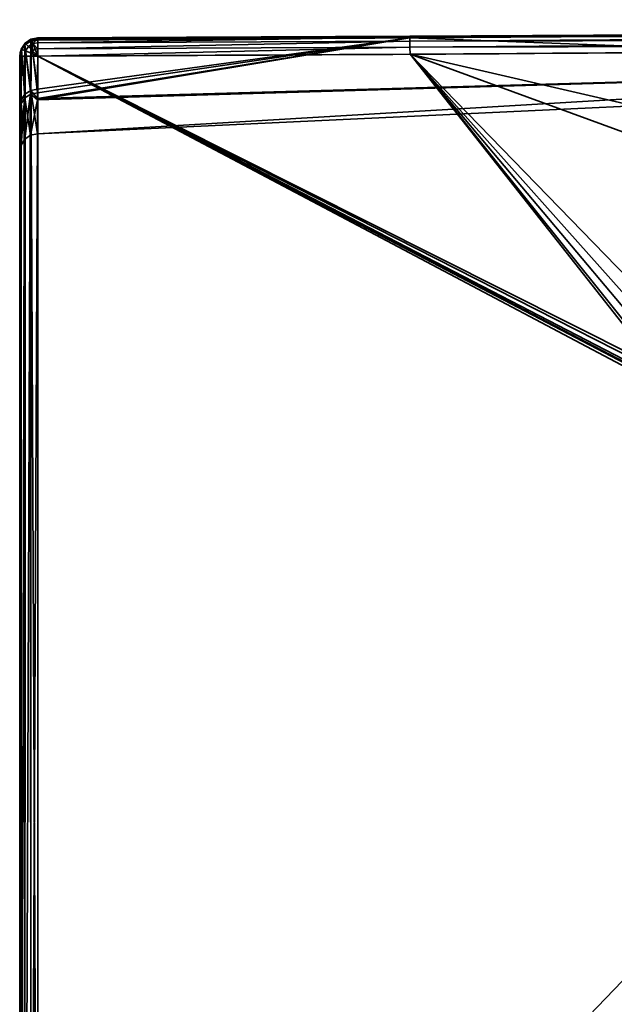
# Model space of a CAD drawing. Header units: millimetres. Extents: x -320 to 8070, y -96 to 57.
# Tile 10 of 111: x -275 to -259, y 27 to 54. Entities that reach past the tile are written whole.
import ezdxf

# ---------------------------------------------------------------- set-up
doc = ezdxf.new("R2010")
doc.units = ezdxf.units.MM
doc.layers.add('151', color=7, linetype='Continuous', true_color=0xffffff)

# ---------------------------------------------------------------- blocks, each defined once
blk = doc.blocks.new('UG_SURFACE_006')
at = {"layer": '151', "color": 251, "linetype": 'Continuous', "lineweight": 35}
for points in [[(-243.445, 53.789, 1114.372), (-264.26, 53.697, 1114.481), (-212.001, 53.976, 1114.655)], [(-212.001, 53.904, 1114.794), (-212.001, 53.976, 1114.655), (-264.26, 53.697, 1114.481)], [(-212.001, 53.976, 1093.346), (-264.26, 53.697, 1093.519), (-243.445, 53.789, 1093.628)], [(-264.259, 53.664, 1093.322), (-264.26, 53.697, 1093.519), (-212.001, 53.976, 1093.346)], [(-264.26, 53.697, 1114.481), (-264.259, 53.664, 1114.678), (-212.001, 53.904, 1114.794)], [(-212.001, 53.976, 1093.346), (-212.001, 53.904, 1093.206), (-264.259, 53.664, 1093.322)], [(-212.001, 53.794, 1114.905), (-212.001, 53.904, 1114.794), (-264.259, 53.664, 1114.678)], [(-212.001, 53.904, 1093.206), (-212.001, 53.794, 1093.096), (-264.259, 53.557, 1093.153)], [(-264.259, 53.557, 1093.153), (-264.259, 53.664, 1093.322), (-212.001, 53.904, 1093.206)], [(-274.853, 53.498, 1114.455), (-274.692, 53.606, 1114.455), (-274.692, 53.553, 1114.282)], [(-274.836, 53.481, 1114.66), (-274.682, 53.583, 1114.66), (-274.692, 53.606, 1114.455), (-274.853, 53.498, 1114.455)], [(-274.692, 53.553, 1093.718), (-274.692, 53.606, 1093.544), (-274.853, 53.498, 1093.544)], [(-274.853, 53.498, 1093.544), (-274.692, 53.606, 1093.544), (-274.682, 53.583, 1093.34), (-274.836, 53.481, 1093.34)], [(-274.502, 53.645, 1114.46), (-274.692, 53.606, 1114.455), (-274.682, 53.583, 1114.66)], [(-274.502, 53.645, 1114.46), (-274.502, 53.643, 1114.456), (-274.692, 53.606, 1114.455)], [(-274.692, 53.606, 1093.544), (-274.502, 53.643, 1093.544), (-274.502, 53.645, 1093.54)], [(-274.682, 53.583, 1093.34), (-274.692, 53.606, 1093.544), (-274.502, 53.645, 1093.54)], [(-274.672, 53.557, 1114.28), (-274.692, 53.606, 1114.455), (-274.502, 53.643, 1114.456)], [(-274.502, 53.643, 1093.544), (-274.692, 53.606, 1093.544), (-274.672, 53.557, 1093.72)], [(-274.692, 53.606, 1114.455), (-274.672, 53.557, 1114.28), (-274.692, 53.553, 1114.282)], [(-274.692, 53.553, 1093.718), (-274.672, 53.557, 1093.72), (-274.692, 53.606, 1093.544)], [(-274.682, 53.583, 1114.66), (-274.502, 53.619, 1114.664), (-274.502, 53.645, 1114.46)], [(-274.502, 53.645, 1093.54), (-274.502, 53.619, 1093.336), (-274.682, 53.583, 1093.34)], [(-274.502, 53.619, 1114.664), (-274.682, 53.583, 1114.66), (-274.642, 53.487, 1114.837)], [(-274.642, 53.487, 1093.163), (-274.682, 53.583, 1093.34), (-274.502, 53.619, 1093.336)], [(-274.502, 53.643, 1114.456), (-274.502, 53.587, 1114.264), (-274.672, 53.557, 1114.28)], [(-274.672, 53.557, 1093.72), (-274.502, 53.587, 1093.736), (-274.502, 53.643, 1093.544)], [(-274.642, 53.487, 1114.837), (-274.501, 53.514, 1114.839), (-274.502, 53.619, 1114.664)], [(-274.502, 53.619, 1093.336), (-274.501, 53.514, 1093.161), (-274.642, 53.487, 1093.163)], [(-264.259, 53.649, 1093.713), (-274.508, 51.979, 1098.318), (-243.268, 52.855, 1098.436)], [(-243.268, 52.855, 1109.564), (-274.508, 51.94, 1109.69), (-264.259, 53.649, 1114.287)], [(-264.259, 53.649, 1114.287), (-274.508, 51.94, 1109.69), (-274.507, 52.139, 1110.911)], [(-274.507, 52.236, 1096.805), (-274.508, 51.979, 1098.318), (-264.259, 53.649, 1093.713)], [(-264.259, 53.649, 1093.713), (-274.502, 53.587, 1093.736), (-274.507, 52.236, 1096.805)], [(-274.507, 52.139, 1110.911), (-274.502, 53.587, 1114.264), (-264.259, 53.649, 1114.287)], [(-274.502, 53.643, 1114.456), (-264.26, 53.697, 1114.481), (-264.259, 53.649, 1114.287)], [(-274.502, 53.619, 1114.664), (-264.259, 53.664, 1114.678), (-264.26, 53.697, 1114.481)], [(-264.26, 53.697, 1114.481), (-274.502, 53.645, 1114.46), (-274.502, 53.619, 1114.664)], [(-274.502, 53.643, 1114.456), (-274.502, 53.645, 1114.46), (-264.26, 53.697, 1114.481)], [(-274.502, 53.619, 1093.336), (-274.502, 53.645, 1093.54), (-264.26, 53.697, 1093.519)], [(-264.26, 53.697, 1093.519), (-274.502, 53.645, 1093.54), (-274.502, 53.643, 1093.544)], [(-274.502, 53.643, 1093.544), (-264.259, 53.649, 1093.713), (-264.26, 53.697, 1093.519)], [(-264.26, 53.697, 1093.519), (-264.259, 53.664, 1093.322), (-274.502, 53.619, 1093.336)], [(-264.259, 53.664, 1114.678), (-274.502, 53.619, 1114.664), (-274.501, 53.514, 1114.839)], [(-274.501, 53.514, 1093.161), (-274.502, 53.619, 1093.336), (-264.259, 53.664, 1093.322)], [(-264.259, 53.649, 1114.287), (-274.502, 53.587, 1114.264), (-274.502, 53.643, 1114.456)], [(-274.502, 53.643, 1093.544), (-274.502, 53.587, 1093.736), (-264.259, 53.649, 1093.713)], [(-274.501, 53.514, 1114.839), (-264.259, 53.557, 1114.847), (-264.259, 53.664, 1114.678)], [(-264.259, 53.664, 1093.322), (-264.259, 53.557, 1093.153), (-274.501, 53.514, 1093.161)], [(-243.445, 53.789, 1114.372), (-264.259, 53.649, 1114.287), (-264.26, 53.697, 1114.481)], [(-264.26, 53.697, 1093.519), (-264.259, 53.649, 1093.713), (-243.445, 53.789, 1093.628)], [(-212, 53.654, 1114.976), (-212.001, 53.794, 1114.905), (-264.259, 53.557, 1114.847)], [(-264.259, 53.664, 1114.678), (-264.259, 53.557, 1114.847), (-212.001, 53.794, 1114.905)], [(-264.258, 53.393, 1093.04), (-264.259, 53.557, 1093.153), (-212.001, 53.794, 1093.096)], [(-243.268, 52.855, 1098.436), (-243.445, 53.789, 1093.628), (-264.259, 53.649, 1093.713)], [(-264.259, 53.649, 1114.287), (-243.445, 53.789, 1114.372), (-243.268, 52.855, 1109.564)], [(-264.259, 53.557, 1114.847), (-264.258, 53.393, 1114.96), (-212, 53.654, 1114.976)], [(-212.001, 53.794, 1093.096), (-212, 53.654, 1093.024), (-264.258, 53.393, 1093.04)], [(-212, 53.5, 1115), (-212, 53.654, 1114.976), (-264.258, 53.393, 1114.96)], [(-264.258, 53.393, 1093.04), (-212, 53.654, 1093.024), (-212, 53.5, 1093)], [(-274.938, 53.327, 1114.66), (-274.96, 53.337, 1114.455), (-274.981, 53.229, 1114.455)], [(-274.962, 53.315, 1114.41), (-274.981, 53.229, 1114.455), (-274.96, 53.337, 1114.455)], [(-274.96, 53.337, 1093.544), (-274.981, 53.229, 1093.544), (-274.962, 53.315, 1093.59)], [(-274.981, 53.229, 1093.544), (-274.96, 53.337, 1093.544), (-274.938, 53.327, 1093.34)], [(-274.96, 53.337, 1114.455), (-274.95, 53.331, 1114.401), (-274.962, 53.315, 1114.41)], [(-274.962, 53.315, 1093.59), (-274.95, 53.331, 1093.599), (-274.96, 53.337, 1093.544)], [(-274.95, 53.331, 1114.401), (-274.96, 53.337, 1114.455), (-274.853, 53.498, 1114.455)], [(-274.938, 53.327, 1114.66), (-274.836, 53.481, 1114.66), (-274.853, 53.498, 1114.455), (-274.96, 53.337, 1114.455)], [(-274.853, 53.498, 1093.544), (-274.96, 53.337, 1093.544), (-274.95, 53.331, 1093.599)], [(-274.96, 53.337, 1093.544), (-274.853, 53.498, 1093.544), (-274.836, 53.481, 1093.34), (-274.938, 53.327, 1093.34)], [(-274.853, 53.498, 1114.455), (-274.854, 53.458, 1114.333), (-274.95, 53.331, 1114.401)], [(-274.95, 53.331, 1093.599), (-274.854, 53.458, 1093.667), (-274.853, 53.498, 1093.544)], [(-274.95, 53.331, 1114.401), (-274.854, 53.458, 1114.333), (-274.856, 51.998, 1110.959)], [(-274.856, 52.096, 1096.756), (-274.854, 53.458, 1093.667), (-274.95, 53.331, 1093.599)], [(-274.841, 53.287, 1114.837), (-274.761, 53.407, 1114.837), (-274.836, 53.481, 1114.66), (-274.938, 53.327, 1114.66)], [(-274.938, 53.327, 1093.34), (-274.836, 53.481, 1093.34), (-274.761, 53.407, 1093.163), (-274.841, 53.287, 1093.163)], [(-274.854, 53.458, 1093.667), (-274.856, 52.096, 1096.756), (-274.696, 52.199, 1096.792)], [(-274.696, 52.101, 1110.924), (-274.856, 51.998, 1110.959), (-274.854, 53.458, 1114.333)], [(-274.854, 53.458, 1114.333), (-274.692, 53.553, 1114.282), (-274.696, 52.101, 1110.924)], [(-274.696, 52.199, 1096.792), (-274.692, 53.553, 1093.718), (-274.854, 53.458, 1093.667)], [(-274.692, 53.553, 1114.282), (-274.854, 53.458, 1114.333), (-274.853, 53.498, 1114.455)], [(-274.853, 53.498, 1093.544), (-274.854, 53.458, 1093.667), (-274.692, 53.553, 1093.718)], [(-274.686, 53.223, 1114.958), (-274.643, 53.289, 1114.958), (-274.761, 53.407, 1114.837), (-274.841, 53.287, 1114.837)], [(-274.841, 53.287, 1093.163), (-274.761, 53.407, 1093.163), (-274.643, 53.289, 1093.042), (-274.686, 53.223, 1093.042)], [(-274.761, 53.407, 1114.837), (-274.642, 53.487, 1114.837), (-274.682, 53.583, 1114.66), (-274.836, 53.481, 1114.66)], [(-274.836, 53.481, 1093.34), (-274.682, 53.583, 1093.34), (-274.642, 53.487, 1093.163), (-274.761, 53.407, 1093.163)], [(-274.643, 53.289, 1114.958), (-274.578, 53.332, 1114.958), (-274.642, 53.487, 1114.837), (-274.761, 53.407, 1114.837)], [(-274.761, 53.407, 1093.163), (-274.642, 53.487, 1093.163), (-274.578, 53.332, 1093.042), (-274.643, 53.289, 1093.042)], [(-274.696, 52.101, 1110.924), (-274.692, 53.553, 1114.282), (-274.672, 53.557, 1114.28)], [(-274.672, 53.557, 1093.72), (-274.696, 52.199, 1096.792), (-274.507, 52.236, 1096.805)], [(-274.672, 53.557, 1093.72), (-274.692, 53.553, 1093.718), (-274.696, 52.199, 1096.792)], [(-274.507, 52.139, 1110.911), (-274.696, 52.101, 1110.924), (-274.672, 53.557, 1114.28)], [(-274.672, 53.557, 1114.28), (-274.502, 53.587, 1114.264), (-274.507, 52.139, 1110.911)], [(-274.507, 52.236, 1096.805), (-274.502, 53.587, 1093.736), (-274.672, 53.557, 1093.72)], [(-274.501, 53.348, 1114.957), (-274.501, 53.514, 1114.839), (-274.642, 53.487, 1114.837)], [(-274.642, 53.487, 1093.163), (-274.501, 53.514, 1093.161), (-274.501, 53.348, 1093.043)], [(-274.642, 53.487, 1114.837), (-274.578, 53.332, 1114.958), (-274.501, 53.348, 1114.957)], [(-274.501, 53.348, 1093.043), (-274.578, 53.332, 1093.042), (-274.642, 53.487, 1093.163)], [(-274.501, 53.347, 1114.958), (-274.501, 53.348, 1114.957), (-274.578, 53.332, 1114.958)], [(-274.578, 53.332, 1093.042), (-274.501, 53.348, 1093.043), (-274.501, 53.347, 1093.042)], [(-274.578, 53.332, 1114.958), (-274.5, 53.146, 1115), (-274.501, 53.347, 1114.958)], [(-274.501, 53.347, 1093.042), (-274.5, 53.146, 1093), (-274.578, 53.332, 1093.042)], [(-274.501, 53.348, 1114.957), (-264.258, 53.393, 1114.96), (-264.259, 53.557, 1114.847)], [(-264.259, 53.557, 1114.847), (-274.501, 53.514, 1114.839), (-274.501, 53.348, 1114.957)], [(-274.501, 53.348, 1093.043), (-264.259, 53.557, 1093.153), (-264.258, 53.393, 1093.04)], [(-274.501, 53.348, 1093.043), (-274.501, 53.514, 1093.161), (-264.259, 53.557, 1093.153)], [(-264.258, 53.393, 1114.96), (-274.501, 53.347, 1114.958), (-274.5, 53.146, 1115)], [(-274.501, 53.348, 1114.957), (-274.501, 53.347, 1114.958), (-264.258, 53.393, 1114.96)], [(-274.5, 53.146, 1093), (-274.501, 53.347, 1093.042), (-264.258, 53.393, 1093.04)], [(-264.258, 53.393, 1093.04), (-274.501, 53.347, 1093.042), (-274.501, 53.348, 1093.043)], [(-274.5, 53.146, 1115), (-264.257, 53.197, 1115), (-264.258, 53.393, 1114.96)], [(-264.258, 53.393, 1093.04), (-264.257, 53.197, 1093), (-274.5, 53.146, 1093)], [(-264.258, 53.393, 1114.96), (-264.257, 53.197, 1115), (-212, 53.5, 1115)], [(-212, 53.5, 1093), (-264.257, 53.197, 1093), (-264.258, 53.393, 1093.04)], [(-236.68, 46.841, 1115), (-203.51, 48.233, 1115), (-212, 53.5, 1115), (-264.257, 53.197, 1115)], [(-264.257, 53.197, 1093), (-212, 53.5, 1093), (-212.025, 48.234, 1093), (-245.166, 46.219, 1093)], [(-274.938, 53.327, 1114.66), (-274.981, 53.229, 1114.455), (-275, 53.146, 1114.5)], [(-275, 53.146, 1114.5), (-274.974, 53.146, 1114.66), (-274.938, 53.327, 1114.66)], [(-274.938, 53.327, 1093.34), (-274.974, 53.146, 1093.34), (-275, 53.146, 1093.5)], [(-275, 53.146, 1093.5), (-274.981, 53.229, 1093.544), (-274.938, 53.327, 1093.34)], [(-275, 51.665, 1111.07), (-275, 53.146, 1114.5), (-274.981, 53.229, 1114.455)], [(-274.981, 53.229, 1093.544), (-275, 51.765, 1096.64), (-274.963, 51.944, 1096.702)], [(-274.981, 53.229, 1093.544), (-275, 53.146, 1093.5), (-275, 51.765, 1096.64)], [(-274.963, 51.845, 1111.01), (-275, 51.665, 1111.07), (-274.981, 53.229, 1114.455)], [(-275, 11, 1114.5), (-275, 53.146, 1114.5), (-275, 51.665, 1111.07)], [(-275, 51.765, 1096.64), (-275, 53.146, 1093.5), (-275, 11, 1093.5)], [(-275, 11, 1114.5), (-274.962, 11, 1114.691), (-274.974, 53.146, 1114.66)], [(-274.974, 53.146, 1114.66), (-275, 53.146, 1114.5), (-275, 11, 1114.5)], [(-275, 11, 1093.5), (-275, 53.146, 1093.5), (-274.974, 53.146, 1093.34)], [(-274.974, 53.146, 1093.34), (-274.962, 11, 1093.309), (-275, 11, 1093.5)], [(-274.981, 53.229, 1114.455), (-274.962, 53.315, 1114.41), (-274.963, 51.845, 1111.01)], [(-274.963, 51.944, 1096.702), (-274.962, 53.315, 1093.59), (-274.981, 53.229, 1093.544)], [(-274.938, 53.327, 1114.66), (-274.974, 53.146, 1114.66), (-274.957, 53.146, 1114.688)], [(-274.957, 53.146, 1093.312), (-274.974, 53.146, 1093.34), (-274.938, 53.327, 1093.34)], [(-274.962, 11, 1114.691), (-274.957, 53.146, 1114.688), (-274.974, 53.146, 1114.66)], [(-274.974, 53.146, 1093.34), (-274.957, 53.146, 1093.312), (-274.962, 11, 1093.309)], [(-274.963, 51.845, 1111.01), (-274.962, 53.315, 1114.41), (-274.95, 53.331, 1114.401)], [(-274.95, 53.331, 1093.599), (-274.963, 51.944, 1096.702), (-274.856, 52.096, 1096.756)], [(-274.95, 53.331, 1093.599), (-274.962, 53.315, 1093.59), (-274.963, 51.944, 1096.702)], [(-274.856, 51.998, 1110.959), (-274.963, 51.845, 1111.01), (-274.95, 53.331, 1114.401)], [(-274.869, 53.146, 1114.837), (-274.962, 11, 1114.691), (-274.854, 11, 1114.854)], [(-274.869, 53.146, 1114.837), (-274.957, 53.146, 1114.688), (-274.962, 11, 1114.691)], [(-274.962, 11, 1093.309), (-274.957, 53.146, 1093.312), (-274.869, 53.146, 1093.163)], [(-274.869, 53.146, 1093.163), (-274.854, 11, 1093.146), (-274.962, 11, 1093.309)], [(-274.957, 53.146, 1114.688), (-274.869, 53.146, 1114.837), (-274.841, 53.287, 1114.837), (-274.938, 53.327, 1114.66)], [(-274.938, 53.327, 1093.34), (-274.841, 53.287, 1093.163), (-274.869, 53.146, 1093.163), (-274.957, 53.146, 1093.312)], [(-274.841, 53.287, 1114.837), (-274.869, 53.146, 1114.837), (-274.851, 53.146, 1114.85)], [(-274.851, 53.146, 1093.15), (-274.869, 53.146, 1093.163), (-274.841, 53.287, 1093.163)], [(-274.854, 11, 1114.854), (-274.851, 53.146, 1114.85), (-274.869, 53.146, 1114.837)], [(-274.869, 53.146, 1093.163), (-274.851, 53.146, 1093.15), (-274.854, 11, 1093.146)], [(-274.702, 53.146, 1114.958), (-274.854, 11, 1114.854), (-274.691, 11, 1114.962)], [(-274.702, 53.146, 1114.958), (-274.851, 53.146, 1114.85), (-274.854, 11, 1114.854)], [(-274.854, 11, 1093.146), (-274.851, 53.146, 1093.15), (-274.702, 53.146, 1093.042)], [(-274.702, 53.146, 1093.042), (-274.691, 11, 1093.038), (-274.854, 11, 1093.146)], [(-274.851, 53.146, 1114.85), (-274.702, 53.146, 1114.958), (-274.686, 53.223, 1114.958), (-274.841, 53.287, 1114.837)], [(-274.841, 53.287, 1093.163), (-274.686, 53.223, 1093.042), (-274.702, 53.146, 1093.042), (-274.851, 53.146, 1093.15)], [(-274.686, 53.223, 1114.958), (-274.702, 53.146, 1114.958), (-274.691, 53.146, 1114.96)], [(-274.691, 53.146, 1093.04), (-274.702, 53.146, 1093.042), (-274.686, 53.223, 1093.042)], [(-274.691, 11, 1114.962), (-274.691, 53.146, 1114.96), (-274.702, 53.146, 1114.958)], [(-274.702, 53.146, 1093.042), (-274.691, 53.146, 1093.04), (-274.691, 11, 1093.038)], [(-274.691, 53.146, 1114.96), (-274.5, 53.146, 1115), (-274.686, 53.223, 1114.958)], [(-274.686, 53.223, 1093.042), (-274.5, 53.146, 1093), (-274.691, 53.146, 1093.04)], [(-274.5, 11, 1115), (-274.5, 53.146, 1115), (-274.691, 53.146, 1114.96)], [(-274.691, 53.146, 1114.96), (-274.691, 11, 1114.962), (-274.5, 11, 1115)], [(-274.691, 11, 1093.038), (-274.691, 53.146, 1093.04), (-274.5, 53.146, 1093)], [(-274.5, 53.146, 1093), (-274.5, 11, 1093), (-274.691, 11, 1093.038)], [(-274.5, 53.146, 1115), (-274.643, 53.289, 1114.958), (-274.686, 53.223, 1114.958)], [(-274.686, 53.223, 1093.042), (-274.643, 53.289, 1093.042), (-274.5, 53.146, 1093)], [(-274.5, 53.146, 1115), (-274.578, 53.332, 1114.958), (-274.643, 53.289, 1114.958)], [(-274.643, 53.289, 1093.042), (-274.578, 53.332, 1093.042), (-274.5, 53.146, 1093)], [(-264.257, 53.197, 1115), (-274.5, 53.146, 1115), (-257.994, 44.859, 1115), (-257.744, 45.082, 1115)], [(-257.812, 45.034, 1093), (-258.045, 44.787, 1093), (-274.5, 53.146, 1093), (-264.257, 53.197, 1093)], [(-258.184, 27.953, 1115), (-258.136, 44.489, 1115), (-274.5, 53.146, 1115), (-274.5, 11, 1115)], [(-258.136, 44.489, 1115), (-258.128, 44.58, 1115), (-274.5, 53.146, 1115)], [(-258.128, 44.58, 1115), (-258.104, 44.667, 1115), (-274.5, 53.146, 1115)], [(-258.104, 44.667, 1115), (-257.994, 44.859, 1115), (-274.5, 53.146, 1115)], [(-274.5, 11, 1093), (-274.5, 53.146, 1093), (-258.136, 44.489, 1093), (-258.184, 27.953, 1093)], [(-274.5, 53.146, 1093), (-258.121, 44.612, 1093), (-258.136, 44.489, 1093)], [(-274.5, 53.146, 1093), (-258.045, 44.787, 1093), (-258.121, 44.612, 1093)], [(-264.257, 53.197, 1115), (-256.672, 45.411, 1115), (-236.68, 46.841, 1115)], [(-264.257, 53.197, 1115), (-257.214, 45.318, 1115), (-256.672, 45.411, 1115)], [(-264.257, 53.197, 1115), (-257.744, 45.082, 1115), (-257.214, 45.318, 1115)], [(-264.257, 53.197, 1093), (-257.521, 45.205, 1093), (-257.812, 45.034, 1093)], [(-245.166, 46.219, 1093), (-256.672, 45.411, 1093), (-264.257, 53.197, 1093)], [(-256.672, 45.411, 1093), (-257.521, 45.205, 1093), (-264.257, 53.197, 1093)], [(-274.512, 51.011, 1104), (-243.199, 52.475, 1104), (-243.268, 52.855, 1098.436)], [(-274.512, 51.011, 1104), (-274.508, 51.94, 1109.69), (-243.268, 52.855, 1109.564)], [(-243.268, 52.855, 1109.564), (-243.199, 52.475, 1104), (-274.512, 51.011, 1104)], [(-243.268, 52.855, 1098.436), (-274.508, 51.979, 1098.318), (-274.512, 51.011, 1104)], [(-243.199, 52.475, 1104), (-274.512, 51.011, 1104), (-274.512, 51.011, 1104)], [(-274.963, 50.7, 1104), (-274.858, 50.861, 1104), (-274.856, 52.096, 1096.756)], [(-274.856, 52.096, 1096.756), (-274.963, 51.944, 1096.702), (-274.963, 50.7, 1104)], [(-274.963, 51.845, 1111.01), (-274.856, 51.998, 1110.959), (-274.858, 50.861, 1104)], [(-274.858, 50.861, 1104), (-274.7, 50.97, 1104), (-274.696, 52.199, 1096.792)], [(-274.696, 52.199, 1096.792), (-274.856, 52.096, 1096.756), (-274.858, 50.861, 1104)], [(-274.7, 50.97, 1104), (-274.858, 50.861, 1104), (-274.856, 51.998, 1110.959)], [(-274.856, 51.998, 1110.959), (-274.696, 52.101, 1110.924), (-274.7, 50.97, 1104)], [(-274.7, 50.97, 1104), (-274.696, 52.101, 1110.924), (-274.508, 51.94, 1109.69)], [(-274.508, 51.979, 1098.318), (-274.507, 52.236, 1096.805), (-274.696, 52.199, 1096.792)], [(-274.696, 52.199, 1096.792), (-274.512, 51.011, 1104), (-274.508, 51.979, 1098.318)], [(-274.696, 52.101, 1110.924), (-274.507, 52.139, 1110.911), (-274.508, 51.94, 1109.69)], [(-274.963, 50.7, 1104), (-274.963, 51.944, 1096.702), (-275, 51.765, 1096.64)], [(-275, 51.665, 1111.07), (-274.963, 51.845, 1111.01), (-274.963, 50.7, 1104)], [(-275, 11, 1093.5), (-275, 50.511, 1104), (-275, 51.765, 1096.64)], [(-275, 51.765, 1096.64), (-275, 50.511, 1104), (-274.963, 50.7, 1104)], [(-274.858, 50.861, 1104), (-274.963, 50.7, 1104), (-274.963, 51.845, 1111.01)], [(-274.508, 51.94, 1109.69), (-274.512, 51.011, 1104), (-274.7, 50.97, 1104)], [(-275, 51.665, 1111.07), (-275, 50.511, 1104), (-275, 11, 1093.5), (-275, 11, 1114.5)], [(-274.963, 50.7, 1104), (-275, 50.511, 1104), (-275, 51.665, 1111.07)], [(-274.5, 11, 1115), (-258.244, 11, 1115), (-258.184, 27.953, 1115)], [(-258.184, 27.953, 1093), (-258.244, 11, 1093), (-274.5, 11, 1093)]]:
    blk.add_3dface(points, dxfattribs=at)

msp = doc.modelspace()

# ---------------------------------------------------------------- linework, layer by layer
at = {"layer": '151', "color": 251, "linetype": 'Continuous', "lineweight": 35}
for p, q in [((-275, 11, 1114.5), (-275, 53.146, 1114.5)), ((-275, 53.146, 1093.5), (-275, 11, 1093.5)), ((-274.5, 11, 1093), (-274.5, 53.146, 1093)), ((-274.5, 53.146, 1115), (-274.5, 11, 1115))]:
    msp.add_line(p, q, dxfattribs=at)
at = {"layer": '151', "color": 251, "linetype": 'Continuous', "lineweight": 35, "extrusion": (-0.999994, -0.003565, 0)}
for centre, start, end in [((-54.125, 1114.5, 274.309), 90, 208.1771), ((-54.125, 1093.5, 274.309), 151.8229, 270)]:
    msp.add_arc(centre, 0.5, start, end, dxfattribs=at)
at = {"layer": '151', "color": 251, "linetype": 'Continuous', "lineweight": 35, "extrusion": (2.75246e-14, -0.4722, -0.881491)}
msp.add_arc((-274.5, 479.419, -1007.518), 0.5, 180, 269.82, dxfattribs=at)
at = {"layer": '151', "color": 251, "linetype": 'Continuous', "lineweight": 35, "extrusion": (0, 0.4722, -0.881491)}
msp.add_arc((274.5, 563.199, -938.815), 0.5, 0, 89.82, dxfattribs=at)
at = {"layer": '151', "color": 251, "linetype": 'Continuous', "lineweight": 35, "extrusion": (6.93889e-14, -1, 0)}
msp.add_arc((-274.5, 1093.5, -53.146), 0.5, 180, 270, dxfattribs=at)
at = {"layer": '151', "color": 251, "linetype": 'Continuous', "lineweight": 35, "extrusion": (0, 1, 0)}
msp.add_arc((274.5, 1114.5, 53.146), 0.5, 0, 90, dxfattribs=at)
at = {"layer": '151', "color": 251, "linetype": 'Continuous', "lineweight": 35}
for points, knots in [([(-149.501, 54.146, 1093.253), (-159.918, 54.143, 1093.27), (-170.334, 54.132, 1093.315), (-191.168, 54.074, 1093.42), (-201.585, 54.027, 1093.474), (-222.419, 53.973, 1093.526), (-232.835, 53.913, 1093.579), (-253.668, 53.74, 1093.679), (-264.085, 53.633, 1093.72), (-274.502, 53.587, 1093.736)], [0, 0, 0, 0, 0.25, 0.25, 0.5, 0.5, 0.75, 0.75, 1, 1, 1, 1]), ([(-274.502, 53.587, 1114.264), (-264.085, 53.633, 1114.28), (-253.668, 53.74, 1114.321), (-232.835, 53.913, 1114.421), (-222.419, 53.973, 1114.474), (-201.585, 54.027, 1114.526), (-191.168, 54.074, 1114.58), (-170.334, 54.132, 1114.685), (-159.918, 54.143, 1114.73), (-149.501, 54.146, 1114.747)], [0, 0, 0, 0, 0.25, 0.25, 0.5, 0.5, 0.75, 0.75, 1, 1, 1, 1]), ([(-274.5, 53.146, 1093), (-264.083, 53.183, 1093), (-253.667, 53.27, 1093), (-232.834, 53.416, 1093), (-222.417, 53.473, 1093), (-191.167, 53.554, 1093), (-170.334, 53.685, 1093), (-149.5, 53.711, 1093)], [0, 0, 0, 0, 0.25, 0.25, 0.5, 0.5, 1, 1, 1, 1]), ([(-149.5, 53.711, 1115), (-170.334, 53.685, 1115), (-191.167, 53.554, 1115), (-222.417, 53.473, 1115), (-232.834, 53.416, 1115), (-253.667, 53.27, 1115), (-264.083, 53.183, 1115), (-274.5, 53.146, 1115)], [0, 0, 0, 0, 0.5, 0.5, 0.75, 0.75, 1, 1, 1, 1]), ([(-274.502, 53.587, 1093.736), (-274.505, 52.74, 1095.317), (-274.507, 52.092, 1097.004), (-274.511, 51.231, 1100.444), (-274.512, 51.012, 1102.2), (-274.512, 51.011, 1105.787), (-274.511, 51.229, 1107.545), (-274.507, 52.09, 1110.991), (-274.505, 52.74, 1112.683), (-274.502, 53.587, 1114.264)], [0, 0, 0, 0, 0.25, 0.25, 0.5, 0.5, 0.75, 0.75, 1, 1, 1, 1]), ([(-275, 53.146, 1114.5), (-275, 52.28, 1112.882), (-275, 51.616, 1111.157), (-275, 50.735, 1107.631), (-275, 50.511, 1105.832), (-275, 50.512, 1102.162), (-275, 50.736, 1100.365), (-275, 51.616, 1096.844), (-275, 52.28, 1095.118), (-275, 53.146, 1093.5)], [0, 0, 0, 0, 0.25, 0.25, 0.5, 0.5, 0.75, 0.75, 1, 1, 1, 1])]:
    msp.add_open_spline(points, degree=3, knots=knots, dxfattribs=at)

# ---------------------------------------------------------------- block references
msp.add_blockref('UG_SURFACE_006', (0, 0), dxfattribs=at)

doc.saveas('drawing.dxf')
